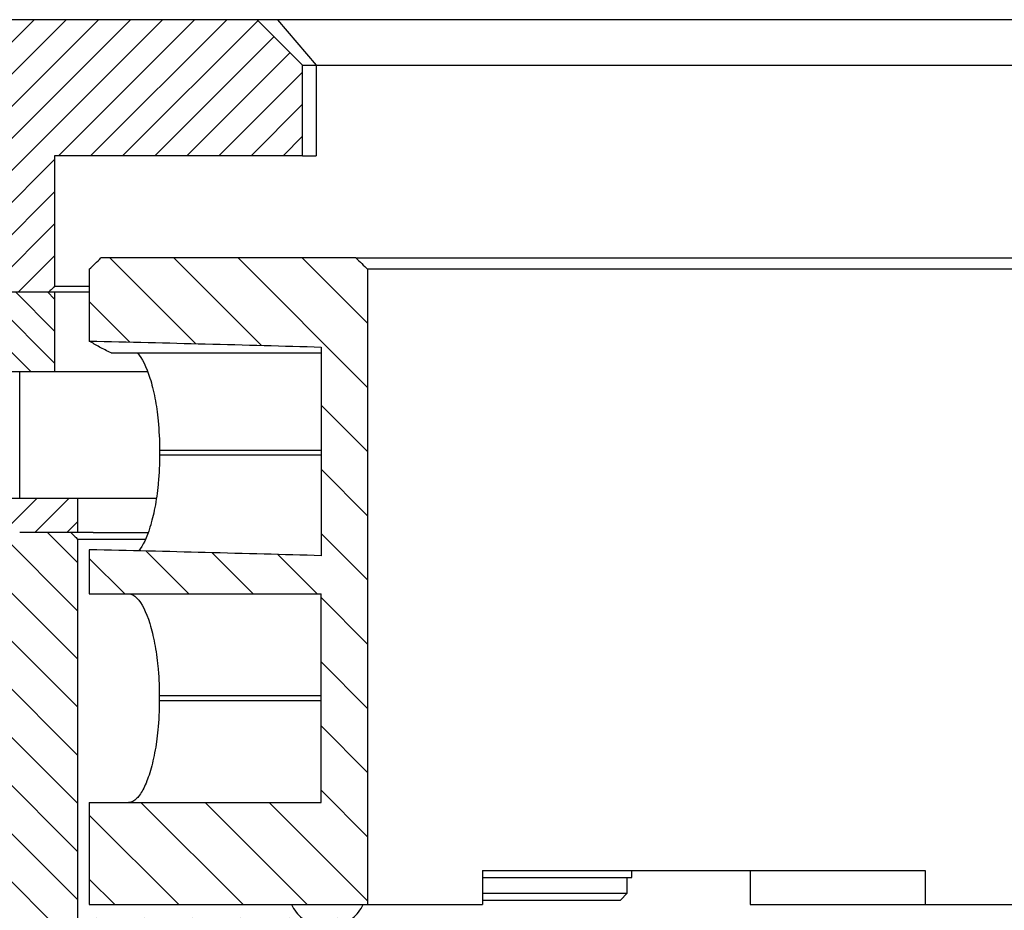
# Model space of a CAD drawing. Extents: x -1809 to 6113, y -4129 to 1471.
# Tile 91 of 197: x 3061 to 3104, y -2793 to -2754. Entities that reach past the tile are written whole.
import ezdxf

# ---------------------------------------------------------------- set-up
doc = ezdxf.new("R2010")
doc.units = 0
doc.linetypes.add('DASHED', pattern=[15, 7, -8])
doc.layers.get('0').update_dxf_attribs({"linetype": 'CONTINUOUS'})
doc.layers.add('1', color=7, linetype='CONTINUOUS')
pattern_1 = [(225, (-1117.57, -6668.1354), (0.70710678, -0.70710678), [])]

# ---------------------------------------------------------------- blocks, each defined once
blk = doc.blocks.new('Z-STACK', base_point=(-660.966, -2918.356))
at = {"linetype": 'CONTINUOUS'}
h = blk.add_hatch(dxfattribs=at)
h.set_pattern_fill('USER', color=1, angle=225, pattern_type=0)
h.set_pattern_definition(pattern_1)
edge = h.paths.add_edge_path()
edge.add_line((3042.171, -2753.543), (3041.171, -2754.543))
edge.add_line((3041.171, -2754.543), (3041.171, -2764.543))
edge.add_line((3041.171, -2764.543), (3043.311, -2764.543))
edge.add_line((3043.311, -2764.543), (3043.811, -2764.543))
edge.add_line((3043.811, -2764.543), (3047.311, -2764.543))
edge.add_line((3047.311, -2764.543), (3049.311, -2764.543))
edge.add_line((3049.311, -2764.543), (3053.711, -2764.543))
edge.add_line((3053.711, -2764.543), (3055.711, -2764.543))
edge.add_line((3055.711, -2764.543), (3059.211, -2764.543))
edge.add_line((3059.211, -2764.543), (3059.711, -2764.543))
edge.add_line((3059.711, -2764.543), (3059.711, -2765.293))
edge.add_line((3059.711, -2765.293), (3059.961, -2765.543))
edge.add_line((3059.961, -2765.543), (3061.311, -2765.543))
edge.add_line((3061.311, -2765.543), (3062.128, -2765.543))
edge.add_spline(control_points=[(3062.128, -2765.543), (3062.171, -2765.501), (3062.256, -2765.418), (3062.341, -2765.335), (3062.383, -2765.293)], knot_values=[0, 0, 0, 0, 0.178396, 0.356792, 0.356792, 0.356792, 0.356792], degree=3, periodic=0)
edge.add_line((3062.383, -2765.293), (3062.383, -2759.543))
edge.add_line((3062.383, -2759.543), (3073.311, -2759.543))
edge.add_line((3073.311, -2759.543), (3073.311, -2755.543))
edge.add_line((3073.311, -2755.543), (3071.311, -2753.543))
edge.add_line((3071.311, -2753.543), (3042.171, -2753.543))
h = blk.add_hatch(dxfattribs=at)
h.set_pattern_fill('USER', color=4, scale=2, angle=135, pattern_type=0)
h.set_pattern_definition([(135, (-1117.57, -6668.1354), (-1.41421356, -1.41421356), [])])
edge = h.paths.add_edge_path()
edge.add_line((3074.126, -2767.97), (3074.126, -2777.167))
edge.add_spline(control_points=[(3074.126, -2777.167), (3072.424, -2777.117), (3069.019, -2777.024), (3065.614, -2776.942), (3063.911, -2776.903)], knot_values=[0, 0, 0, 0, 5.109455, 10.218745, 10.218745, 10.218745, 10.218745], degree=3, periodic=0)
edge.add_line((3063.911, -2776.903), (3063.911, -2778.843))
edge.add_line((3063.911, -2778.843), (3065.643, -2778.843))
edge.add_line((3065.643, -2778.843), (3074.126, -2778.843))
edge.add_line((3074.126, -2778.843), (3074.126, -2788.043))
edge.add_line((3074.126, -2788.043), (3065.643, -2788.043))
edge.add_line((3065.643, -2788.043), (3063.911, -2788.043))
edge.add_line((3063.911, -2788.043), (3063.911, -2792.543))
edge.add_line((3063.911, -2792.543), (3071.901, -2792.543))
edge.add_line((3071.901, -2792.543), (3072.82, -2792.543))
edge.add_line((3072.82, -2792.543), (3075.982, -2792.543))
edge.add_line((3075.982, -2792.543), (3076.177, -2792.543))
edge.add_line((3076.177, -2792.543), (3076.177, -2764.543))
edge.add_spline(control_points=[(3076.177, -2764.543), (3076.091, -2764.46), (3075.92, -2764.293), (3075.749, -2764.126), (3075.664, -2764.043)], knot_values=[0, 0, 0, 0, 0.358121, 0.716243, 0.716243, 0.716243, 0.716243], degree=3, periodic=0)
edge.add_line((3075.664, -2764.043), (3064.421, -2764.043))
edge.add_spline(control_points=[(3064.421, -2764.043), (3064.336, -2764.126), (3064.166, -2764.293), (3063.996, -2764.46), (3063.911, -2764.543)], knot_values=[0, 0, 0, 0, 0.35694, 0.71388, 0.71388, 0.71388, 0.71388], degree=3, periodic=0)
edge.add_line((3063.911, -2764.543), (3063.911, -2767.706))
edge.add_spline(control_points=[(3063.911, -2767.706), (3065.614, -2767.745), (3069.019, -2767.828), (3072.424, -2767.921), (3074.126, -2767.97)], knot_values=[0, 0, 0, 0, 5.109374, 10.218745, 10.218745, 10.218745, 10.218745], degree=3, periodic=0)
h = blk.add_hatch(dxfattribs=at)
h.set_pattern_fill('USER', color=3, angle=135, pattern_type=0)
h.set_pattern_definition([(135, (-1117.57, -6668.1354), (-0.70710678, -0.70710678), [])])
h.paths.add_polyline_path([(3004.254, -2769.043), (3014.261, -2769.043), (3015.661, -2769.043), (3016.901, -2769.043), (3018.101, -2769.043), (3019.341, -2769.043), (3020.741, -2769.043), (3021.981, -2769.043), (3023.181, -2769.043), (3024.421, -2769.043), (3025.821, -2769.043), (3027.061, -2769.043), (3028.261, -2769.043), (3029.501, -2769.043), (3030.901, -2769.043), (3032.141, -2769.043), (3033.341, -2769.043), (3034.581, -2769.043), (3035.981, -2769.043), (3037.221, -2769.043), (3038.421, -2769.043), (3039.661, -2769.043), (3041.061, -2769.043), (3042.301, -2769.043), (3043.501, -2769.043), (3044.741, -2769.043), (3046.141, -2769.043), (3047.381, -2769.043), (3048.581, -2769.043), (3049.821, -2769.043), (3051.221, -2769.043), (3052.461, -2769.043), (3053.661, -2769.043), (3054.901, -2769.043), (3056.301, -2769.043), (3060.842, -2769.043), (3062.383, -2769.043), (3062.383, -2765.543), (3062.128, -2765.543), (3061.311, -2765.543), (3059.961, -2765.543), (3059.061, -2765.543), (3055.711, -2765.543), (3047.311, -2765.543), (3043.061, -2765.543), (3041.171, -2765.543), (3041.171, -2765.493), (3003.301, -2765.493), (3003.301, -2765.543), (3003.301, -2769.043)])
h = blk.add_hatch(dxfattribs=at)
h.set_pattern_fill('USER', color=1, angle=225, pattern_type=0)
h.set_pattern_definition(pattern_1)
h.paths.add_polyline_path([(3060.842, -2774.643), (3060.31, -2774.643), (3059.33, -2774.643), (3059.33, -2776.143), (3059.635, -2776.143), (3060.31, -2776.143), (3060.842, -2776.143), (3063.096, -2776.143), (3063.402, -2776.143), (3063.402, -2774.643)])
h = blk.add_hatch(dxfattribs=at)
h.set_pattern_fill('USER', color=4, scale=1.5, angle=135, pattern_type=0)
h.set_pattern_definition([(135, (-1117.57, -6668.1354), (-1.06066017, -1.06066017), [])])
edge = h.paths.add_edge_path()
edge.add_line((3060.31, -2776.143), (3059.635, -2776.143))
edge.add_spline(control_points=[(3059.635, -2776.143), (3059.584, -2776.193), (3059.483, -2776.293), (3059.381, -2776.393), (3059.33, -2776.443)], knot_values=[0, 0, 0, 0, 0.213956, 0.427912, 0.427912, 0.427912, 0.427912], degree=3, periodic=0)
edge.add_line((3059.33, -2776.443), (3059.33, -2805.843))
edge.add_spline(control_points=[(3059.33, -2805.843), (3059.381, -2805.893), (3059.483, -2805.993), (3059.584, -2806.093), (3059.635, -2806.143)], knot_values=[0, 0, 0, 0, 0.213956, 0.427912, 0.427912, 0.427912, 0.427912], degree=3, periodic=0)
edge.add_line((3059.635, -2806.143), (3062.078, -2806.143))
edge.add_spline(control_points=[(3062.078, -2806.143), (3062.128, -2806.093), (3062.23, -2805.993), (3062.332, -2805.893), (3062.383, -2805.843)], knot_values=[0, 0, 0, 0, 0.214074, 0.428148, 0.428148, 0.428148, 0.428148], degree=3, periodic=0)
edge.add_line((3062.383, -2805.843), (3062.383, -2797.143))
edge.add_line((3062.383, -2797.143), (3075.869, -2797.143))
edge.add_spline(control_points=[(3075.869, -2797.143), (3075.92, -2797.093), (3076.023, -2796.993), (3076.125, -2796.893), (3076.177, -2796.843)], knot_values=[0, 0, 0, 0, 0.214881, 0.429761, 0.429761, 0.429761, 0.429761], degree=3, periodic=0)
edge.add_line((3076.177, -2796.843), (3076.177, -2793.443))
edge.add_spline(control_points=[(3076.177, -2793.443), (3076.125, -2793.393), (3076.023, -2793.293), (3075.92, -2793.193), (3075.869, -2793.143)], knot_values=[0, 0, 0, 0, 0.214881, 0.429761, 0.429761, 0.429761, 0.429761], degree=3, periodic=0)
edge.add_line((3075.869, -2793.143), (3063.402, -2793.143))
edge.add_line((3063.402, -2793.143), (3063.402, -2776.443))
edge.add_spline(control_points=[(3063.402, -2776.443), (3063.351, -2776.393), (3063.249, -2776.293), (3063.147, -2776.193), (3063.096, -2776.143)], knot_values=[0, 0, 0, 0, 0.214121, 0.428241, 0.428241, 0.428241, 0.428241], degree=3, periodic=0)
edge.add_line((3063.096, -2776.143), (3060.842, -2776.143))
edge.add_line((3060.842, -2776.143), (3060.31, -2776.143))
at = {"color": 7, "linetype": 'CONTINUOUS'}
for p, q in [((3071.311, -2753.543), (3042.171, -2753.543)), ((3072.21, -2753.543), (3071.311, -2753.543)), ((3073.311, -2755.543), (3071.311, -2753.543)), ((3156.311, -2753.543), (3072.21, -2753.543)), ((3073.311, -2755.543), (3073.91, -2755.543)), ((3073.311, -2759.543), (3073.311, -2755.543)), ((3073.91, -2755.543), (3157.814, -2755.543)), ((3062.383, -2759.543), (3062.383, -2765.293)), ((3073.311, -2759.543), (3062.383, -2759.543)), ((3073.311, -2759.543), (3073.91, -2759.543)), ((3075.664, -2764.043), (3064.421, -2764.043)), ((3059.961, -2765.543), (3061.311, -2765.543)), ((3059.961, -2765.543), (3061.311, -2765.543)), ((3061.311, -2765.543), (3062.128, -2765.543)), ((3061.311, -2765.543), (3062.128, -2765.543)), ((3062.128, -2765.543), (3062.383, -2765.543)), ((3062.383, -2765.293), (3063.911, -2765.293)), ((3074.126, -2767.97), (3074.126, -2777.167)), ((3060.842, -2774.643), (3060.842, -2769.043)), ((3062.383, -2769.043), (3063.402, -2769.043)), ((3063.402, -2769.043), (3066.482, -2769.043)), ((3067.006, -2772.529), (3067.006, -2772.725)), ((3060.842, -2774.643), (3060.31, -2774.643)), ((3063.402, -2774.643), (3060.842, -2774.643)), ((3064.08, -2774.643), (3063.402, -2774.643)), ((3063.402, -2776.143), (3063.402, -2774.643)), ((3066.867, -2774.643), (3064.08, -2774.643)), ((3063.096, -2776.143), (3060.842, -2776.143)), ((3063.402, -2776.443), (3066.387, -2776.443)), ((3063.911, -2778.843), (3065.643, -2778.843)), ((3065.643, -2778.843), (3074.126, -2778.843)), ((3074.126, -2788.043), (3074.126, -2778.843)), ((3066.996, -2783.343), (3066.996, -2783.543)), ((3063.911, -2788.043), (3065.643, -2788.043)), ((3065.643, -2788.043), (3074.126, -2788.043)), ((3087.817, -2791.343), (3087.817, -2791.043)), ((3093.032, -2791.043), (3093.032, -2792.543)), ((3081.245, -2791.343), (3085.817, -2791.343)), ((3085.817, -2791.343), (3087.617, -2791.343)), ((3087.617, -2791.343), (3087.817, -2791.343)), ((3087.617, -2792.043), (3087.617, -2791.343)), ((3081.245, -2792.043), (3087.617, -2792.043)), ((3081.245, -2792.343), (3087.317, -2792.343)), ((3087.317, -2792.343), (3087.617, -2792.043))]:
    blk.add_line(p, q, dxfattribs=at)
at = {"color": 1, "linetype": 'CONTINUOUS'}
for p, q in [((3072.21, -2753.543), (3073.91, -2755.543)), ((3073.91, -2755.543), (3073.91, -2759.543)), ((3074.126, -2772.529), (3067.006, -2772.529)), ((3067.006, -2772.725), (3074.126, -2772.725)), ((3074.126, -2783.343), (3066.996, -2783.343)), ((3066.996, -2783.543), (3074.126, -2783.543))]:
    blk.add_line(p, q, dxfattribs=at)
at = {"color": 4, "linetype": 'CONTINUOUS'}
for p, q in [((3075.664, -2764.043), (3123.037, -2764.043)), ((3063.911, -2764.543), (3063.911, -2767.706)), ((3076.177, -2764.543), (3076.177, -2792.543)), ((3123.596, -2764.543), (3076.177, -2764.543)), ((3063.096, -2776.143), (3060.842, -2776.143)), ((3063.402, -2793.143), (3063.402, -2776.443)), ((3063.911, -2776.903), (3063.911, -2778.843)), ((3063.911, -2788.043), (3063.911, -2792.543)), ((3081.245, -2791.043), (3093.032, -2791.043)), ((3081.245, -2791.043), (3081.245, -2792.543)), ((3093.032, -2791.043), (3100.745, -2791.043)), ((3100.745, -2791.043), (3100.745, -2792.543)), ((3063.911, -2792.543), (3071.901, -2792.543)), ((3071.901, -2792.543), (3072.82, -2792.543)), ((3072.82, -2792.543), (3075.982, -2792.543)), ((3075.982, -2792.543), (3076.177, -2792.543)), ((3076.177, -2792.543), (3076.901, -2792.543)), ((3076.901, -2792.543), (3081.245, -2792.543)), ((3093.032, -2792.543), (3100.745, -2792.543)), ((3100.745, -2792.543), (3179.585, -2792.543))]:
    blk.add_line(p, q, dxfattribs=at)
at = {"color": 7, "linetype": 'DASHED'}
for p, q in [((3062.128, -2765.543), (3062.383, -2765.543)), ((3062.383, -2765.543), (3063.911, -2765.543)), ((3060.842, -2769.043), (3062.383, -2769.043)), ((3062.383, -2769.043), (3066.482, -2769.043)), ((3060.842, -2774.643), (3060.31, -2774.643)), ((3063.402, -2774.643), (3060.842, -2774.643)), ((3064.08, -2774.643), (3063.402, -2774.643)), ((3066.867, -2774.643), (3064.08, -2774.643)), ((3063.096, -2776.143), (3060.842, -2776.143)), ((3063.417, -2776.143), (3063.402, -2776.143)), ((3064.08, -2776.143), (3063.417, -2776.143)), ((3064.08, -2776.143), (3066.507, -2776.143)), ((3064.08, -2776.143), (3066.507, -2776.143)), ((3081.245, -2791.343), (3085.817, -2791.343)), ((3085.817, -2791.343), (3087.617, -2791.343)), ((3071.901, -2792.543), (3072.82, -2792.543)), ((3072.82, -2792.543), (3075.982, -2792.543)), ((3075.982, -2792.543), (3076.177, -2792.543)), ((3076.177, -2792.543), (3076.901, -2792.543))]:
    blk.add_line(p, q, dxfattribs=at)
at = {"color": 3, "linetype": 'CONTINUOUS'}
for p, q in [((3062.383, -2765.543), (3062.383, -2769.043)), ((3062.383, -2765.543), (3063.911, -2765.543)), ((3056.301, -2769.043), (3060.842, -2769.043)), ((3060.842, -2769.043), (3062.383, -2769.043))]:
    blk.add_line(p, q, dxfattribs=at)
at = {"color": 6, "linetype": 'DASHED'}
blk.add_line((3063.402, -2776.143), (3063.096, -2776.143), dxfattribs=at)
at = {"color": 6, "linetype": 'CONTINUOUS'}
for p, q in [((3063.402, -2776.143), (3063.096, -2776.143)), ((3063.417, -2776.143), (3063.402, -2776.143)), ((3064.08, -2776.143), (3063.417, -2776.143)), ((3064.08, -2776.143), (3066.507, -2776.143))]:
    blk.add_line(p, q, dxfattribs=at)
at = {"color": 4, "linetype": 'DASHED'}
for p, q in [((3063.402, -2776.143), (3063.096, -2776.143)), ((3063.417, -2776.143), (3063.402, -2776.143)), ((3064.08, -2776.143), (3063.417, -2776.143)), ((3064.08, -2776.143), (3066.507, -2776.143)), ((3063.402, -2776.443), (3066.387, -2776.443))]:
    blk.add_line(p, q, dxfattribs=at)
at = {"color": 7, "linetype": 'CONTINUOUS'}
for start, end in [(-154.6231, -129.5177), (-50.4823, -25.3769)]:
    blk.add_arc((3074.401, -2791.793), 1.75, start, end, dxfattribs=at)
at = {"color": 4, "linetype": 'CONTINUOUS'}
for points, knots in [([(3063.911, -2764.543), (3063.996, -2764.46), (3064.081, -2764.376), (3064.166, -2764.293), (3064.251, -2764.21), (3064.336, -2764.126), (3064.421, -2764.043)], [0, 0, 0, 0, 0.3569399, 0.3569399, 0.3569399, 0.7138798, 0.7138798, 0.7138798, 0.7138798]), ([(3063.096, -2776.143), (3063.147, -2776.193), (3063.198, -2776.243), (3063.249, -2776.293), (3063.3, -2776.343), (3063.351, -2776.393), (3063.402, -2776.443)], [0, 0, 0, 0, 0.2141206, 0.2141206, 0.2141206, 0.4282411, 0.4282411, 0.4282411, 0.4282411])]:
    blk.add_open_spline(points, degree=3, knots=knots, dxfattribs=at)
at = {"color": 7, "linetype": 'CONTINUOUS'}
for points, knots in [([(3075.664, -2764.043), (3075.749, -2764.126), (3075.834, -2764.209), (3075.92, -2764.293), (3076.006, -2764.377), (3076.091, -2764.46), (3076.177, -2764.543)], [0, 0, 0, 0, 0.3581214, 0.3581214, 0.3581214, 0.7162428, 0.7162428, 0.7162428, 0.7162428]), ([(3062.383, -2765.293), (3062.341, -2765.335), (3062.298, -2765.376), (3062.256, -2765.418), (3062.213, -2765.46), (3062.171, -2765.501), (3062.128, -2765.543)], [0, 0, 0, 0, 0.178396, 0.178396, 0.178396, 0.3567919, 0.3567919, 0.3567919, 0.3567919]), ([(3064.867, -2768.231), (3064.69, -2768.143), (3064.522, -2768.056), (3064.362, -2767.969), (3064.203, -2767.881), (3064.052, -2767.794), (3063.911, -2767.706)], [0, 0, 0, 0, 0.569335, 0.569335, 0.569335, 1.091044, 1.091044, 1.091044, 1.091044]), ([(3063.911, -2767.706), (3065.664, -2767.746), (3067.366, -2767.788), (3069.019, -2767.83), (3070.775, -2767.875), (3072.477, -2767.922), (3074.126, -2767.97)], [0, 0, 0, 0, 5.109374, 5.109374, 5.109374, 10.218745, 10.218745, 10.218745, 10.218745]), ([(3064.867, -2768.231), (3066.484, -2768.231), (3068.102, -2768.231), (3069.719, -2768.231), (3071.188, -2768.231), (3072.657, -2768.231), (3074.126, -2768.231)], [0, 0, 0, 0, 4.851394, 4.851394, 4.851394, 9.258942, 9.258942, 9.258942, 9.258942]), ([(3066.029, -2768.231), (3066.232, -2768.448), (3066.425, -2768.832), (3066.585, -2769.344), (3066.666, -2769.604), (3066.739, -2769.897), (3066.8, -2770.216), (3066.834, -2770.393), (3066.86, -2770.559), (3066.882, -2770.709), (3066.903, -2770.86), (3066.925, -2771.034), (3066.944, -2771.227), (3066.985, -2771.648), (3067.006, -2772.086), (3067.006, -2772.529)], [0.4435, 0.4435, 0.4435, 0.4435, 1.687203, 1.687203, 1.687203, 2.586629, 2.586629, 2.586629, 3.085577, 3.085577, 3.085577, 3.607792, 3.607792, 3.607792, 4.911579, 4.911579, 4.911579, 4.911579]), ([(3067.006, -2772.725), (3067.006, -2772.918), (3067.002, -2773.139), (3066.991, -2773.382), (3066.981, -2773.572), (3066.967, -2773.79), (3066.944, -2774.027), (3066.909, -2774.383), (3066.86, -2774.722), (3066.8, -2775.038), (3066.766, -2775.213), (3066.732, -2775.366), (3066.7, -2775.496), (3066.664, -2775.642), (3066.625, -2775.781), (3066.585, -2775.911), (3066.441, -2776.371), (3066.27, -2776.729), (3066.089, -2776.954)], [0, 0, 0, 0, 0.657017, 0.657017, 0.657017, 1.303883, 1.303883, 1.303883, 2.32498, 2.32498, 2.32498, 2.79431, 2.79431, 2.79431, 3.224498, 3.224498, 3.224498, 4.343908, 4.343908, 4.343908, 4.343908]), ([(3074.126, -2777.167), (3072.477, -2777.118), (3070.775, -2777.072), (3069.019, -2777.027), (3067.366, -2776.984), (3065.664, -2776.943), (3063.911, -2776.903)], [0, 0, 0, 0, 5.109455, 5.109455, 5.109455, 10.218745, 10.218745, 10.218745, 10.218745]), ([(3065.643, -2778.843), (3065.704, -2778.843), (3065.765, -2778.859), (3065.825, -2778.891), (3065.887, -2778.923), (3065.948, -2778.97), (3066.009, -2779.033), (3066.216, -2779.248), (3066.413, -2779.636), (3066.575, -2780.157), (3066.621, -2780.304), (3066.659, -2780.445), (3066.69, -2780.572), (3066.726, -2780.718), (3066.76, -2780.871), (3066.79, -2781.03), (3066.85, -2781.346), (3066.899, -2781.685), (3066.934, -2782.041), (3066.957, -2782.278), (3066.972, -2782.496), (3066.981, -2782.686), (3066.992, -2782.929), (3066.996, -2783.15), (3066.996, -2783.343)], [0, 0, 0, 0, 0.189977, 0.189977, 0.189977, 0.422815, 0.422815, 0.422815, 1.688872, 1.688872, 1.688872, 2.119027, 2.119027, 2.119027, 2.588335, 2.588335, 2.588335, 3.60941, 3.60941, 3.60941, 4.256272, 4.256272, 4.256272, 4.913289, 4.913289, 4.913289, 4.913289]), ([(3066.996, -2783.543), (3066.996, -2783.986), (3066.975, -2784.424), (3066.934, -2784.845), (3066.917, -2785.022), (3066.896, -2785.195), (3066.872, -2785.363), (3066.851, -2785.512), (3066.824, -2785.679), (3066.79, -2785.855), (3066.729, -2786.175), (3066.657, -2786.468), (3066.575, -2786.728), (3066.53, -2786.873), (3066.487, -2786.995), (3066.447, -2787.094), (3066.397, -2787.222), (3066.35, -2787.325), (3066.308, -2787.408), (3066.26, -2787.503), (3066.211, -2787.588), (3066.16, -2787.662), (3066.105, -2787.745), (3066.053, -2787.807), (3066.009, -2787.853), (3065.889, -2787.977), (3065.765, -2788.043), (3065.643, -2788.043)], [0, 0, 0, 0, 1.303782, 1.303782, 1.303782, 1.82599, 1.82599, 1.82599, 2.324924, 2.324924, 2.324924, 3.224295, 3.224295, 3.224295, 3.612178, 3.612178, 3.612178, 3.955659, 3.955659, 3.955659, 4.249455, 4.249455, 4.249455, 4.493382, 4.493382, 4.493382, 4.913847, 4.913847, 4.913847, 4.913847])]:
    blk.add_open_spline(points, degree=3, knots=knots, dxfattribs=at)

msp = doc.modelspace()

# ---------------------------------------------------------------- block references
at = {"layer": '1'}
msp.add_blockref('Z-STACK', (-660.966, -2918.356), dxfattribs=at)

doc.saveas('drawing.dxf')
